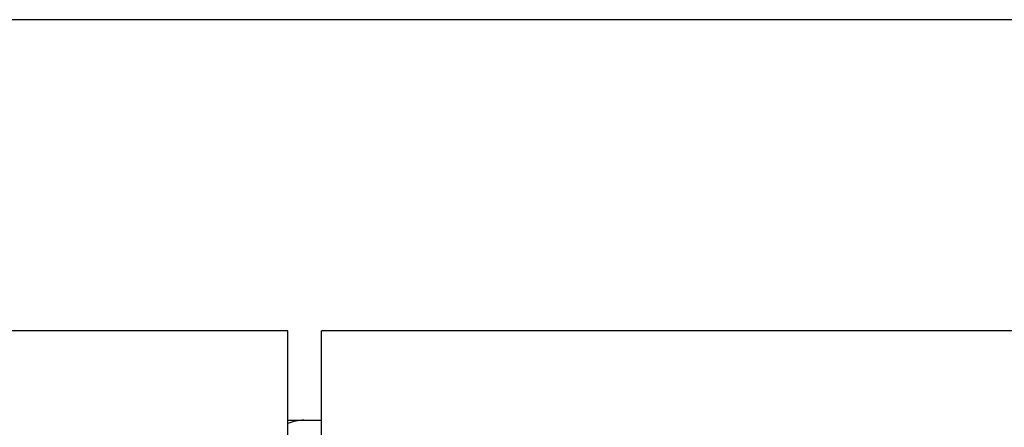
# Model space of a CAD drawing. Header units: inches. Extents: x 0 to 227, y 0 to 147.
# Tile 134 of 247: x 74.51 to 78.7, y 77.9 to 79.63. Entities that reach past the tile are written whole.
import ezdxf

# ---------------------------------------------------------------- set-up
doc = ezdxf.new("R2010")
doc.units = ezdxf.units.IN
doc.header["$LTSCALE"] = 12.466667
doc.header["$MEASUREMENT"] = 0
doc.layers.get('0').update_dxf_attribs({"linetype": 'CONTINUOUS'})

msp = doc.modelspace()

# ---------------------------------------------------------------- linework, layer by layer
at = {"color": 7, "linetype": 'Continuous'}
for p, q in [((105.5853, 79.6278), (45.8603, 79.6278)), ((75.6508, 77.9265), (75.7948, 77.9265))]:
    msp.add_line(p, q, dxfattribs=at)
at = {"color": 3, "linetype": 'Continuous'}
for p, q in [((75.6508, 78.3065), (45.9163, 78.3065)), ((75.6508, 77.4684), (75.6508, 78.3065)), ((75.7948, 77.27), (75.7948, 78.3065)), ((105.5293, 78.3065), (75.7948, 78.3065))]:
    msp.add_line(p, q, dxfattribs=at)
at = {"color": 7, "linetype": 'Continuous'}
msp.add_arc((75.7198, 77.7465), 0.18, 90, 112.5409, dxfattribs=at)

doc.saveas('drawing.dxf')
